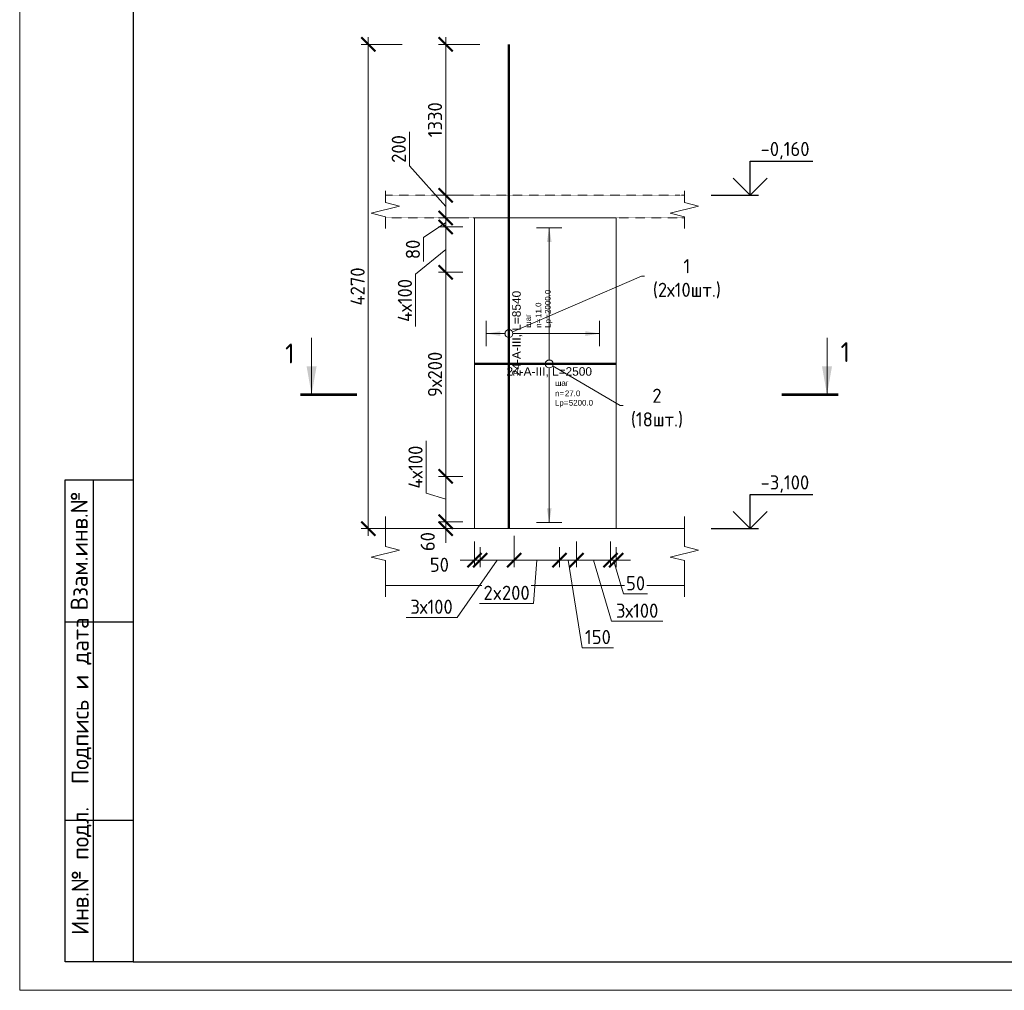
# Model space of a CAD drawing. Header units: millimetres. Extents: x 376598 to 1249954, y -318491 to -22134.
# Tile 91 of 256: x 572996 to 590355, y -317679 to -300562. Entities that reach past the tile are written whole.
import ezdxf
from ezdxf import colors
from ezdxf.entities.mleader import LeaderData, LeaderLine
from ezdxf.enums import TextEntityAlignment as Align
from ezdxf.math import Vec2, Vec3

# ---------------------------------------------------------------- set-up
doc = ezdxf.new("R2010")
doc.units = ezdxf.units.MM
doc.set_wipeout_variables(frame=1)
doc.linetypes.add('01 Штриховая _4 мм_', pattern=[6, 3.5, -2.5])
for name, color, linetype, lineweight in [('AF_Perekritie', 90, 'Continuous', 18), ('AF_Stena', 90, 'Continuous', 18), ('KR_Fundament', 253, 'Continuous', 18), ('АрмСтер', 2, 'Continuous', 50), ('Выноски', 20, 'Continuous', 20), ('подоснова', 151, 'Continuous', 5), ('РАЗМЕРЫ', 1, 'Continuous', 9), ('Текст', 7, 'Continuous', 25), ('ТОНКИЕ', 7, 'Continuous', 9)]:
    doc.layers.add(name, color=color, linetype=linetype, lineweight=lineweight)
doc.layers.add('АрмСтер_атрибуты', color=2, linetype='Continuous', lineweight=0, plot=False)
doc.layers.add('ТОЛСТЫЕ_ОСНОВНЫЕ', color=6, linetype='Continuous')
doc.styles.add('GOST-2.304_Type-B', font='GOST_Common.ttf')
doc.styles.get("Standard").update_dxf_attribs({"font": 'arial.ttf'})
doc.styles.add('style1', font='GOST_Common.ttf', dxfattribs={"height": 500})
doc.styles.add('Аннотативный', font='arial.ttf')
doc.dimstyles.new('мой 25', dxfattribs={"dimscale": 100, "dimtxt": 2.5, "dimasz": 2.5, "dimexe": 1.25, "dimexo": 0.625, "dimtad": 1, "dimdec": 0, "dimlfac": 0.5, "dimtxsty": 'GOST-2.304_Type-B', "dimblk": 'ARCHTICK', "dimcen": 2.5, "dimdle": 1.25, "dimaunit": 1, "dimadec": 1, "dimazin": 2, "dimtfac": 1, "dimtdec": 0, "dimtmove": 1, "dimatfit": 3, "dimfxl": 6, "dimfxlon": 1, "dimtfill": 1, "dimlwd": -1, "dimlwe": -1, "dimarcsym": 0})

# ---------------------------------------------------------------- blocks, each defined once
blk = doc.blocks.new('_None')
blk = doc.blocks.new('_ArchTick')
at = {"color": 0, "linetype": 'ByBlock', "const_width": 0.15}
blk.add_lwpolyline([(-0.5, -0.5), (0.5, 0.5)], dxfattribs=at)
blk = doc.blocks.new('*D572')
at = {"layer": 'DEFPOINTS', "color": 0, "lineweight": 0, "transparency": 16777216}
for p in [(580506, -303657), (580974, -303657), (580974, -304057)]:
    blk.add_point(p, dxfattribs=at)
at = {"layer": 'РАЗМЕРЫ', "color": 0, "linetype": 'Continuous', "transparency": 16777216}
for p, q in [((579867, -303142), (579867, -302542)), ((580506, -303857), (579867, -303142)), ((580506, -304182), (580506, -303532)), ((580912, -303657), (580381, -303657)), ((580912, -304057), (580381, -304057))]:
    blk.add_line(p, q, dxfattribs=at)
at = {"layer": 'РАЗМЕРЫ', "color": 0, "transparency": 16777216, "xscale": 250, "yscale": 250, "zscale": 250}
for p, rotation in [((580506, -303657), 90), ((580506, -304057), 270)]:
    blk.add_blockref('_ArchTick', p, dxfattribs=dict(at, rotation=rotation))
at = {"layer": 'РАЗМЕРЫ', "color": 0, "lineweight": 0, "transparency": 16777216, "insert": (579679, -302842), "char_height": 250, "attachment_point": 5, "rotation": 90, "style": 'GOST-2.304_Type-B', "bg_fill": 3, "box_fill_scale": 1.1, "bg_fill_color": 256, "bg_fill_true_color": 13158600, "bg_fill_transparency": 0}
blk.add_mtext('200', dxfattribs=at)
blk = doc.blocks.new('*U28')
at = {"layer": 'РАЗМЕРЫ'}
for p, q in [((112.5, 1200), (-112.5, 1200)), ((112.5, -1400), (-112.5, -1400))]:
    blk.add_line(p, q, dxfattribs=at)
at = {"layer": 'РАЗМЕРЫ', "ltscale": 15}
blk.add_line((0, -1400), (0, 1200), dxfattribs=at)
at = {"layer": 'РАЗМЕРЫ'}
for points in [[(0, 1200), (20.9, 1074.8), (-20.9, 1074.8)], [(0, -1400), (20.9, -1274.8), (-20.9, -1274.8)]]:
    blk.add_solid(points, dxfattribs=at)
at = {"layer": 'АрмСтер_атрибуты', "color": 215, "ltscale": 15, "style": 'Аннотативный'}
for s, p in [('шаг', (51.4, -194.2)), ('n=', (51.4, -285.1)), ('Lр=', (50.2, -367.8))]:
    blk.add_text(s, height=50, dxfattribs=at).set_placement(p)
at = {"layer": 'АрмСтер_атрибуты', "style": 'Аннотативный', "flags": 8}
blk.add_attdef('ПОЗ', (110, 29.6), '', height=75, dxfattribs=at)
at = {"layer": 'АрмСтер_атрибуты', "flags": 9}
for tag, p in [('МАССА', (-1033.5, -10.5)), ('ОБОЗНАЧЕНИЕ', (-1033.5, -124.4))]:
    blk.add_attdef(tag, p, '', height=75, dxfattribs=at)
at = {"layer": 'АрмСтер_атрибуты', "color": 215, "style": 'Аннотативный'}
for tag, p, flags in [('ШАГ', (190.9, -194.2), 10), ('КОЛ', (138, -285.1), 8), ('ШИРИНА', (172.9, -367.8), 8)]:
    blk.add_attdef(tag, p, '', height=50, dxfattribs=dict(at, flags=flags))
at = {"linetype": 'Continuous', "lineweight": 0}
blk.add_wipeout([(35, 0), (28.3, 20.6), (10.8, 33.3), (-10.8, 33.3), (-28.3, 20.6), (-35, 0), (-28.3, -20.6), (-10.8, -33.3), (10.8, -33.3), (28.3, -20.6)], dxfattribs=at)
at = {"color": 0, "linetype": 'ByBlock', "lineweight": -2, "ltscale": 100}
blk.add_line((-657.5, 0), (592.5, 0), dxfattribs=at)
at = {"layer": 'РАЗМЕРЫ'}
blk.add_circle((0, 0), 35, dxfattribs=at)
at = {"layer": 'АрмСтер_атрибуты', "style": 'Аннотативный', "flags": 8}
blk.add_attdef('НАИМЕНОВАНИЕ', text='', height=75, dxfattribs=at).set_placement((0, -29.3), align=Align.TOP_CENTER)
blk = doc.blocks.new('*U417')
at = {"layer": 'РАЗМЕРЫ'}
for p, q in [((112.5, 200), (-112.5, 200)), ((112.5, -800), (-112.5, -800))]:
    blk.add_line(p, q, dxfattribs=at)
at = {"layer": 'РАЗМЕРЫ', "ltscale": 15}
blk.add_line((0, -800), (0, 200), dxfattribs=at)
at = {"layer": 'РАЗМЕРЫ'}
for points in [[(0, 200), (20.9, 74.8), (-20.9, 74.8)], [(0, -800), (20.9, -674.8), (-20.9, -674.8)]]:
    blk.add_solid(points, dxfattribs=at)
at = {"layer": 'АрмСтер_атрибуты', "color": 215, "ltscale": 15, "style": 'Аннотативный'}
for s, p in [('шаг', (51.4, -194.2)), ('n=', (51.4, -285.1)), ('Lр=', (50.2, -367.8))]:
    blk.add_text(s, height=50, dxfattribs=at).set_placement(p)
at = {"layer": 'АрмСтер_атрибуты', "style": 'Аннотативный', "flags": 8}
blk.add_attdef('ПОЗ', (110, 29.6), '', height=75, dxfattribs=at)
at = {"layer": 'АрмСтер_атрибуты', "flags": 9}
for tag, p in [('МАССА', (-2096, -10.5)), ('ОБОЗНАЧЕНИЕ', (-2096, -124.4))]:
    blk.add_attdef(tag, p, '', height=75, dxfattribs=at)
at = {"layer": 'АрмСтер_атрибуты', "color": 215, "style": 'Аннотативный'}
for tag, p, flags in [('ШАГ', (190.9, -194.2), 10), ('КОЛ', (138, -285.1), 8), ('ШИРИНА', (172.9, -367.8), 8)]:
    blk.add_attdef(tag, p, '', height=50, dxfattribs=dict(at, flags=flags))
at = {"linetype": 'Continuous', "lineweight": 0}
blk.add_wipeout([(35, 0), (28.3, 20.6), (10.8, 33.3), (-10.8, 33.3), (-28.3, 20.6), (-35, 0), (-28.3, -20.6), (-10.8, -33.3), (10.8, -33.3), (28.3, -20.6)], dxfattribs=at)
at = {"color": 0, "linetype": 'ByBlock', "lineweight": -2, "ltscale": 100}
blk.add_line((-1720, 0), (2550, 0), dxfattribs=at)
at = {"layer": 'РАЗМЕРЫ'}
blk.add_circle((0, 0), 35, dxfattribs=at)
at = {"layer": 'АрмСтер_атрибуты', "style": 'Аннотативный', "flags": 8}
blk.add_attdef('НАИМЕНОВАНИЕ', text='', height=75, dxfattribs=at).set_placement((0, -29.3), align=Align.TOP_CENTER)
blk = doc.blocks.new('*D550')
at = {"layer": 'DEFPOINTS', "color": 0, "lineweight": 0, "transparency": 16777216}
for p in [(580506, -304057), (580643, -304057), (580871, -304217)]:
    blk.add_point(p, dxfattribs=at)
at = {"layer": 'РАЗМЕРЫ', "color": 0, "linetype": 'Continuous', "transparency": 16777216}
for p, q in [((580506, -304342), (580506, -303932)), ((580580, -304057), (580381, -304057)), ((580506, -304137), (580116, -304401)), ((580808, -304217), (580381, -304217)), ((580116, -304401), (580116, -304826))]:
    blk.add_line(p, q, dxfattribs=at)
at = {"layer": 'РАЗМЕРЫ', "color": 0, "transparency": 16777216, "xscale": 250, "yscale": 250, "zscale": 250}
for p, rotation in [((580506, -304057), 90), ((580506, -304217), 270)]:
    blk.add_blockref('_ArchTick', p, dxfattribs=dict(at, rotation=rotation))
at = {"layer": 'РАЗМЕРЫ', "color": 0, "lineweight": 0, "transparency": 16777216, "insert": (579928, -304613), "char_height": 250, "attachment_point": 5, "rotation": 90, "style": 'GOST-2.304_Type-B', "bg_fill": 3, "box_fill_scale": 1.1, "bg_fill_color": 256, "bg_fill_true_color": 13158600, "bg_fill_transparency": 0}
blk.add_mtext('80', dxfattribs=at)
blk = doc.blocks.new('*D551')
at = {"layer": 'DEFPOINTS', "color": 0, "lineweight": 0, "transparency": 16777216}
for p in [(580871, -308617), (580506, -309417), (580871, -309417)]:
    blk.add_point(p, dxfattribs=at)
at = {"layer": 'РАЗМЕРЫ', "color": 0, "linetype": 'Continuous', "transparency": 16777216}
for p, q in [((580162, -308914), (580162, -307989)), ((580808, -308617), (580381, -308617)), ((580506, -308492), (580506, -309542)), ((580506, -309017), (580162, -308914)), ((580808, -309417), (580381, -309417))]:
    blk.add_line(p, q, dxfattribs=at)
at = {"layer": 'РАЗМЕРЫ', "color": 0, "transparency": 16777216, "xscale": 250, "yscale": 250, "zscale": 250}
for p, rotation in [((580506, -308617), 90), ((580506, -309417), 270)]:
    blk.add_blockref('_ArchTick', p, dxfattribs=dict(at, rotation=rotation))
at = {"layer": 'РАЗМЕРЫ', "color": 0, "lineweight": 0, "transparency": 16777216, "insert": (579974, -308452), "char_height": 250, "attachment_point": 5, "rotation": 90, "style": 'GOST-2.304_Type-B', "bg_fill": 3, "box_fill_scale": 1.1, "bg_fill_color": 256, "bg_fill_true_color": 13158600, "bg_fill_transparency": 0}
blk.add_mtext('4х100', dxfattribs=at)
blk = doc.blocks.new('*D552')
at = {"layer": 'DEFPOINTS', "color": 0, "lineweight": 0, "transparency": 16777216}
for p in [(580506, -305017), (580871, -305017), (580871, -308617)]:
    blk.add_point(p, dxfattribs=at)
at = {"layer": 'РАЗМЕРЫ', "color": 0, "linetype": 'Continuous', "transparency": 16777216}
for p, q in [((580506, -308742), (580506, -304892)), ((580808, -305017), (580381, -305017)), ((580808, -308617), (580381, -308617))]:
    blk.add_line(p, q, dxfattribs=at)
at = {"layer": 'РАЗМЕРЫ', "color": 0, "transparency": 16777216, "xscale": 250, "yscale": 250, "zscale": 250}
for p, rotation in [((580506, -305017), 90), ((580506, -308617), 270)]:
    blk.add_blockref('_ArchTick', p, dxfattribs=dict(at, rotation=rotation))
at = {"layer": 'РАЗМЕРЫ', "color": 0, "lineweight": 0, "transparency": 16777216, "insert": (580318, -306817), "char_height": 250, "attachment_point": 5, "rotation": 90, "style": 'GOST-2.304_Type-B', "bg_fill": 3, "box_fill_scale": 1.1, "bg_fill_color": 256, "bg_fill_true_color": 13158600, "bg_fill_transparency": 0}
blk.add_mtext('9х200', dxfattribs=at)
blk = doc.blocks.new('*D553')
at = {"layer": 'DEFPOINTS', "color": 0, "lineweight": 0, "transparency": 16777216}
for p in [(580871, -304217), (580506, -305017), (580769, -305017)]:
    blk.add_point(p, dxfattribs=at)
at = {"layer": 'РАЗМЕРЫ', "color": 0, "linetype": 'Continuous', "transparency": 16777216}
for p, q in [((580506, -304092), (580506, -305142)), ((580808, -304217), (580381, -304217)), ((580506, -304617), (579974, -305050)), ((579974, -305050), (579974, -305975)), ((580706, -305017), (580381, -305017))]:
    blk.add_line(p, q, dxfattribs=at)
at = {"layer": 'РАЗМЕРЫ', "color": 0, "transparency": 16777216, "xscale": 250, "yscale": 250, "zscale": 250}
for p, rotation in [((580506, -304217), 90), ((580506, -305017), 270)]:
    blk.add_blockref('_ArchTick', p, dxfattribs=dict(at, rotation=rotation))
at = {"layer": 'РАЗМЕРЫ', "color": 0, "lineweight": 0, "transparency": 16777216, "insert": (579787, -305513), "char_height": 250, "attachment_point": 5, "rotation": 90, "style": 'GOST-2.304_Type-B', "bg_fill": 3, "box_fill_scale": 1.1, "bg_fill_color": 256, "bg_fill_true_color": 13158600, "bg_fill_transparency": 0}
blk.add_mtext('4х100', dxfattribs=at)
blk = doc.blocks.new('*D554')
at = {"layer": 'DEFPOINTS', "color": 0, "lineweight": 0, "transparency": 16777216}
for p in [(580871, -309417), (580506, -309537), (580626, -309537)]:
    blk.add_point(p, dxfattribs=at)
at = {"layer": 'РАЗМЕРЫ', "color": 0, "linetype": 'Continuous', "transparency": 16777216}
for p, q in [((580506, -309417), (580506, -309167)), ((580808, -309417), (580381, -309417)), ((580506, -309417), (580506, -309537)), ((580563, -309537), (580381, -309537)), ((580506, -309537), (580506, -309787))]:
    blk.add_line(p, q, dxfattribs=at)
at = {"layer": 'РАЗМЕРЫ', "color": 0, "lineweight": 0, "transparency": 16777216, "insert": (580189, -309766), "char_height": 250, "attachment_point": 5, "rotation": 90, "style": 'GOST-2.304_Type-B', "bg_fill": 3, "box_fill_scale": 1.1, "bg_fill_color": 256, "bg_fill_true_color": 13158600, "bg_fill_transparency": 0}
blk.add_mtext('60', dxfattribs=at)
at = {"layer": 'РАЗМЕРЫ', "color": 0, "transparency": 16777216, "xscale": 250, "yscale": 250, "zscale": 250}
for p, rotation in [((580506, -309417), 270), ((580506, -309537), 90)]:
    blk.add_blockref('_ArchTick', p, dxfattribs=dict(at, rotation=rotation))
blk = doc.blocks.new('*U56')
at = {"layer": 'ТОЛСТЫЕ_ОСНОВНЫЕ'}
for p, q in [((8, 5), (8, 90)), ((8, 90), (20, 90)), ((13, 5), (13, 90)), ((8, 65), (20, 65)), ((8, 30), (20, 30)), ((20, 5), (8, 5))]:
    blk.add_line(p, q, dxfattribs=at)
at = {"layer": 'ТОЛСТЫЕ_ОСНОВНЫЕ', "color": 6}
blk.add_lwpolyline([(20, 5), (415, 5), (415, 292), (20, 292)], close=True, dxfattribs=at)
at = {"layer": 'ТОНКИЕ'}
blk.add_lwpolyline([(0, 0), (420, 0), (420, 297), (0, 297)], close=True, dxfattribs=at)
at = {"layer": 'Текст', "style": 'style1'}
for s, p in [('Взам.инв.№', (10.5, 77.5)), ('Подпись и дата', (10.89, 51.06)), ('Инв.№ подл.', (10.89, 21.06))]:
    blk.add_text(s, height=3, rotation=90, dxfattribs=at).set_placement(p, align=Align.MIDDLE)
blk = doc.blocks.new('*D576')
at = {"layer": 'DEFPOINTS', "color": 0, "lineweight": 0, "transparency": 16777216}
for p in [(581405, -300997), (579141, -309537), (581356, -309537)]:
    blk.add_point(p, dxfattribs=at)
at = {"layer": 'РАЗМЕРЫ', "color": 0, "linetype": 'Continuous', "transparency": 16777216}
for p, q in [((579741, -300997), (579016, -300997)), ((579141, -300872), (579141, -309662)), ((579741, -309537), (579016, -309537))]:
    blk.add_line(p, q, dxfattribs=at)
at = {"layer": 'РАЗМЕРЫ', "color": 0, "transparency": 16777216, "xscale": 250, "yscale": 250, "zscale": 250}
for p, rotation in [((579141, -300997), 90), ((579141, -309537), 270)]:
    blk.add_blockref('_ArchTick', p, dxfattribs=dict(at, rotation=rotation))
at = {"layer": 'РАЗМЕРЫ', "color": 0, "lineweight": 0, "transparency": 16777216, "insert": (578953, -305267), "char_height": 250, "attachment_point": 5, "rotation": 90, "style": 'GOST-2.304_Type-B', "bg_fill": 3, "box_fill_scale": 1.1, "bg_fill_color": 256, "bg_fill_true_color": 13158600, "bg_fill_transparency": 0}
blk.add_mtext('4270', dxfattribs=at)
blk = doc.blocks.new('*D555')
at = {"layer": 'DEFPOINTS', "color": 0, "lineweight": 0, "transparency": 16777216}
for p in [(580506, -300997), (581405, -300997), (580767, -303657)]:
    blk.add_point(p, dxfattribs=at)
at = {"layer": 'РАЗМЕРЫ', "color": 0, "linetype": 'Continuous', "transparency": 16777216}
for p, q in [((581106, -300997), (580381, -300997)), ((580506, -303782), (580506, -300872)), ((580705, -303657), (580381, -303657))]:
    blk.add_line(p, q, dxfattribs=at)
at = {"layer": 'РАЗМЕРЫ', "color": 0, "transparency": 16777216, "xscale": 250, "yscale": 250, "zscale": 250}
for p, rotation in [((580506, -300997), 90), ((580506, -303657), 270)]:
    blk.add_blockref('_ArchTick', p, dxfattribs=dict(at, rotation=rotation))
at = {"layer": 'РАЗМЕРЫ', "color": 0, "lineweight": 0, "transparency": 16777216, "insert": (580318, -302327), "char_height": 250, "attachment_point": 5, "rotation": 90, "style": 'GOST-2.304_Type-B', "bg_fill": 3, "box_fill_scale": 1.1, "bg_fill_color": 256, "bg_fill_true_color": 13158600, "bg_fill_transparency": 0}
blk.add_mtext('1330', dxfattribs=at)
blk = doc.blocks.new('*D563')
at = {"layer": 'DEFPOINTS', "color": 0, "lineweight": 0, "transparency": 16777216}
for p in [(583413, -309699), (583513, -309799), (583513, -310094)]:
    blk.add_point(p, dxfattribs=at)
at = {"layer": 'РАЗМЕРЫ', "color": 0, "linetype": 'Continuous', "transparency": 16777216}
for p, q in [((583413, -309762), (583413, -310219)), ((583513, -309862), (583513, -310219)), ((583413, -310094), (583163, -310094)), ((583413, -310094), (583513, -310094)), ((583413, -310094), (583513, -310094)), ((583463, -310094), (583641, -310688)), ((583513, -310094), (583763, -310094)), ((583641, -310688), (584066, -310688))]:
    blk.add_line(p, q, dxfattribs=at)
at = {"layer": 'РАЗМЕРЫ', "color": 0, "transparency": 16777216, "xscale": 250, "yscale": 250, "zscale": 250}
blk.add_blockref('_ArchTick', (583413, -310094), dxfattribs=at)
at = {"layer": 'РАЗМЕРЫ', "color": 0, "transparency": 16777216, "xscale": 250, "yscale": 250, "zscale": 250, "rotation": 180}
blk.add_blockref('_ArchTick', (583513, -310094), dxfattribs=at)
at = {"layer": 'РАЗМЕРЫ', "color": 0, "lineweight": 0, "transparency": 16777216, "insert": (583854, -310500), "char_height": 250, "attachment_point": 5, "style": 'GOST-2.304_Type-B', "bg_fill": 3, "box_fill_scale": 1.1, "bg_fill_color": 256, "bg_fill_true_color": 13158600, "bg_fill_transparency": 0}
blk.add_mtext('50', dxfattribs=at)
blk = doc.blocks.new('*D564')
at = {"layer": 'DEFPOINTS', "color": 0, "lineweight": 0, "transparency": 16777216}
for p in [(581013, -309699), (581113, -309799), (581113, -310094)]:
    blk.add_point(p, dxfattribs=at)
at = {"layer": 'РАЗМЕРЫ', "color": 0, "linetype": 'Continuous', "transparency": 16777216}
for p, q in [((581013, -309762), (581013, -310219)), ((581113, -309862), (581113, -310219)), ((581013, -310094), (580763, -310094)), ((581013, -310094), (581113, -310094)), ((581113, -310094), (581363, -310094))]:
    blk.add_line(p, q, dxfattribs=at)
at = {"layer": 'РАЗМЕРЫ', "color": 0, "transparency": 16777216, "xscale": 250, "yscale": 250, "zscale": 250}
blk.add_blockref('_ArchTick', (581013, -310094), dxfattribs=at)
at = {"layer": 'РАЗМЕРЫ', "color": 0, "transparency": 16777216, "xscale": 250, "yscale": 250, "zscale": 250, "rotation": 180}
blk.add_blockref('_ArchTick', (581113, -310094), dxfattribs=at)
at = {"layer": 'РАЗМЕРЫ', "color": 0, "lineweight": 0, "transparency": 16777216, "insert": (580395, -310174), "char_height": 250, "attachment_point": 5, "style": 'GOST-2.304_Type-B', "bg_fill": 3, "box_fill_scale": 1.1, "bg_fill_color": 256, "bg_fill_true_color": 13158600, "bg_fill_transparency": 0}
blk.add_mtext('50', dxfattribs=at)
blk = doc.blocks.new('*D565')
at = {"layer": 'DEFPOINTS', "color": 0, "lineweight": 0, "transparency": 16777216}
for p in [(581713, -309370, -720), (581113, -309799), (581713, -310094)]:
    blk.add_point(p, dxfattribs=at)
at = {"layer": 'РАЗМЕРЫ', "color": 0, "linetype": 'Continuous', "transparency": 16777216}
for p, q in [((581713, -309666), (581713, -310219)), ((581113, -309862), (581113, -310219)), ((581413, -310094), (580707, -311102)), ((580988, -310094), (581838, -310094)), ((580707, -311102), (579807, -311102))]:
    blk.add_line(p, q, dxfattribs=at)
at = {"layer": 'РАЗМЕРЫ', "color": 0, "transparency": 16777216, "xscale": 250, "yscale": 250, "zscale": 250, "rotation": 180}
blk.add_blockref('_ArchTick', (581113, -310094), dxfattribs=at)
at = {"layer": 'РАЗМЕРЫ', "color": 0, "transparency": 16777216, "xscale": 250, "yscale": 250, "zscale": 250}
blk.add_blockref('_ArchTick', (581713, -310094), dxfattribs=at)
at = {"layer": 'РАЗМЕРЫ', "color": 0, "lineweight": 0, "transparency": 16777216, "insert": (580257, -310915), "char_height": 250, "attachment_point": 5, "style": 'GOST-2.304_Type-B', "bg_fill": 3, "box_fill_scale": 1.1, "bg_fill_color": 256, "bg_fill_true_color": 13158600, "bg_fill_transparency": 0}
blk.add_mtext('3х100', dxfattribs=at)
blk = doc.blocks.new('*D566')
at = {"layer": 'DEFPOINTS', "color": 0, "lineweight": 0, "transparency": 16777216}
for p in [(581713, -309370, -720), (582513, -309799), (582513, -310094)]:
    blk.add_point(p, dxfattribs=at)
at = {"layer": 'РАЗМЕРЫ', "color": 0, "linetype": 'Continuous', "transparency": 16777216}
for p, q in [((581713, -309666), (581713, -310219)), ((582513, -309862), (582513, -310219)), ((581588, -310094), (582638, -310094)), ((582113, -310094), (582055, -310857)), ((582055, -310857), (581105, -310857))]:
    blk.add_line(p, q, dxfattribs=at)
at = {"layer": 'РАЗМЕРЫ', "color": 0, "transparency": 16777216, "xscale": 250, "yscale": 250, "zscale": 250, "rotation": 180}
blk.add_blockref('_ArchTick', (581713, -310094), dxfattribs=at)
at = {"layer": 'РАЗМЕРЫ', "color": 0, "transparency": 16777216, "xscale": 250, "yscale": 250, "zscale": 250}
blk.add_blockref('_ArchTick', (582513, -310094), dxfattribs=at)
at = {"layer": 'РАЗМЕРЫ', "color": 0, "lineweight": 0, "transparency": 16777216, "insert": (581580, -310669), "char_height": 250, "attachment_point": 5, "style": 'GOST-2.304_Type-B', "bg_fill": 3, "box_fill_scale": 1.1, "bg_fill_color": 256, "bg_fill_true_color": 13158600, "bg_fill_transparency": 0}
blk.add_mtext('2x200', dxfattribs=at)
blk = doc.blocks.new('*D567')
at = {"layer": 'DEFPOINTS', "color": 0, "lineweight": 0, "transparency": 16777216}
for p in [(582513, -309799), (582813, -309799), (582813, -310094)]:
    blk.add_point(p, dxfattribs=at)
at = {"layer": 'РАЗМЕРЫ', "color": 0, "linetype": 'Continuous', "transparency": 16777216}
for p, q in [((582513, -309862), (582513, -310219)), ((582813, -309862), (582813, -310219)), ((582388, -310094), (582938, -310094)), ((582663, -310094), (582915, -311637)), ((582915, -311637), (583465, -311637))]:
    blk.add_line(p, q, dxfattribs=at)
at = {"layer": 'РАЗМЕРЫ', "color": 0, "transparency": 16777216, "xscale": 250, "yscale": 250, "zscale": 250, "rotation": 180}
blk.add_blockref('_ArchTick', (582513, -310094), dxfattribs=at)
at = {"layer": 'РАЗМЕРЫ', "color": 0, "transparency": 16777216, "xscale": 250, "yscale": 250, "zscale": 250}
blk.add_blockref('_ArchTick', (582813, -310094), dxfattribs=at)
at = {"layer": 'РАЗМЕРЫ', "color": 0, "lineweight": 0, "transparency": 16777216, "insert": (583190, -311449), "char_height": 250, "attachment_point": 5, "style": 'GOST-2.304_Type-B', "bg_fill": 3, "box_fill_scale": 1.1, "bg_fill_color": 256, "bg_fill_true_color": 13158600, "bg_fill_transparency": 0}
blk.add_mtext('150', dxfattribs=at)
blk = doc.blocks.new('*D568')
at = {"layer": 'DEFPOINTS', "color": 0, "lineweight": 0, "transparency": 16777216}
for p in [(582813, -309700), (583413, -309833), (583413, -310094)]:
    blk.add_point(p, dxfattribs=at)
at = {"layer": 'РАЗМЕРЫ', "color": 0, "linetype": 'Continuous', "transparency": 16777216}
for p, q in [((582813, -309763), (582813, -310219)), ((583413, -309896), (583413, -310219)), ((582688, -310094), (583538, -310094)), ((583113, -310094), (583432, -311171)), ((583432, -311171), (584332, -311171))]:
    blk.add_line(p, q, dxfattribs=at)
at = {"layer": 'РАЗМЕРЫ', "color": 0, "transparency": 16777216, "xscale": 250, "yscale": 250, "zscale": 250, "rotation": 180}
blk.add_blockref('_ArchTick', (582813, -310094), dxfattribs=at)
at = {"layer": 'РАЗМЕРЫ', "color": 0, "transparency": 16777216, "xscale": 250, "yscale": 250, "zscale": 250}
blk.add_blockref('_ArchTick', (583413, -310094), dxfattribs=at)
at = {"layer": 'РАЗМЕРЫ', "color": 0, "lineweight": 0, "transparency": 16777216, "insert": (583882, -310984), "char_height": 250, "attachment_point": 5, "style": 'GOST-2.304_Type-B', "bg_fill": 3, "box_fill_scale": 1.1, "bg_fill_color": 256, "bg_fill_true_color": 13158600, "bg_fill_transparency": 0}
blk.add_mtext('3х100', dxfattribs=at)

msp = doc.modelspace()

# ---------------------------------------------------------------- hatches: boundary and pattern name
at = {"layer": 'Выноски'}
for points in [[(578142.2, -307175.2), (578230.4, -306675.2), (578054, -306675.2)], [(587228.9, -307175.2), (587317.1, -306675.2), (587140.7, -306675.2)]]:
    msp.add_hatch(color=256, dxfattribs=at).paths.add_polyline_path(points, flags=0)

# ---------------------------------------------------------------- linework, layer by layer
for points in [[(585872, -303057.2), (586977.3, -303057.2)], [(585872, -303657.2), (585872, -303057.2)], [(586172, -303357.2), (585872, -303657.2), (585572, -303357.2)], [(585187.5, -303657.2), (586022, -303657.2)], [(585872, -308937.2), (586977.3, -308937.2)], [(585872, -309537.2), (585872, -308937.2)], [(586172, -309237.2), (585872, -309537.2), (585572, -309237.2)], [(585187.5, -309537.2), (586022, -309537.2)]]:
    msp.add_lwpolyline(points)
at = {"layer": 'AF_Perekritie', "linetype": '01 Штриховая _4 мм_', "lineweight": 9}
for p, q in [((584633.1, -303657.2), (584714.5, -303657.2)), ((584714.5, -304057.2), (584633.1, -304057.2))]:
    msp.add_line(p, q, dxfattribs=at)
at = {"layer": 'AF_Stena', "lineweight": 20}
msp.add_line((583513, -309537.2), (583513, -304057.2), dxfattribs=at)
for points in [[(584714.5, -303732.2), (584714.5, -303582.2)], [(584714.5, -303732.2), (584714.5, -303787.2)], [(584964.5, -303849.7), (584464.5, -303974.7)], [(584714.5, -303787.2), (584964.5, -303849.7)], [(584464.5, -303974.7), (584714.5, -304037.2)], [(584714.5, -304037.2), (584714.5, -304092.2)], [(584714.5, -304092.2), (584714.5, -304242.2)], [(579442.2, -309796.8), (579442.2, -309325)], [(584714.5, -309796.8), (584714.5, -309325)], [(579442.2, -309796.8), (579442.2, -309851.8)], [(579442.2, -309851.8), (579692.2, -309914.3)], [(584714.5, -309796.8), (584714.5, -309851.8)], [(584714.5, -309851.8), (584964.5, -309914.3)], [(579692.2, -309914.3), (579192.2, -310039.3)], [(584964.5, -309914.3), (584464.5, -310039.3)], [(579192.2, -310039.3), (579442.2, -310101.8)], [(579442.2, -310101.8), (579442.2, -310156.8)], [(579442.2, -310156.8), (579442.2, -310742.5)], [(584464.5, -310039.3), (584714.5, -310101.8)], [(584714.5, -310101.8), (584714.5, -310156.8)], [(584714.5, -310156.8), (584714.5, -310742.5)]]:
    msp.add_lwpolyline(points, dxfattribs=at)
at = {"layer": 'KR_Fundament', "lineweight": 9}
for p, q in [((584714.5, -309537.2), (579442.2, -309537.2)), ((579442.2, -310537.2), (584714.5, -310537.2))]:
    msp.add_line(p, q, dxfattribs=at)
at = {"layer": 'Выноски'}
for p, q in [((578139.1, -307175.2), (578139.1, -306175.2)), ((587228.9, -307175.2), (587228.9, -306175.2))]:
    msp.add_line(p, q, dxfattribs=at)
for points in [[(578942.2, -307175.2, 50, 50, 0), (577942.2, -307175.2, 50, 50, 0)], [(586428.9, -307175.2, 50, 50, 0), (587428.9, -307175.2, 50, 50, 0)]]:
    msp.add_lwpolyline(points, format="xyseb", dxfattribs=at)

# ---------------------------------------------------------------- texts
at = {"style": 'GOST-2.304_Type-B'}
for s, p in [('-0,160', (586058, -302967.2)), ('-3,100', (586058, -308847.2))]:
    msp.add_text(s, height=250, dxfattribs=at).set_placement(p)
at = {"layer": 'Выноски', "style": 'GOST-2.304_Type-B'}
for p in [(577674.8, -306623.4), (587468.3, -306598.3)]:
    msp.add_text('1', height=350, dxfattribs=at).set_placement(p)

# ---------------------------------------------------------------- dimensions: what is measured, and where the dimension line sits
at = {"layer": 'РАЗМЕРЫ', "lineweight": 0}
dim = msp.add_linear_dim(base=(580505.5, -303657.2), p1=(580974.2, -304057.2), p2=(580974.2, -303657.2), angle=90, dimstyle='мой 25', dxfattribs=at)
dim.commit()
dim.dimension.update_dxf_attribs({"geometry": '*D572', "text_midpoint": (579867, -303079.9), "dimtype": 160})

# ---------------------------------------------------------------- leaders
at = {"layer": 'подоснова'}
ml = msp.add_multileader_mtext('Standard', dxfattribs=at)
ml.set_content('1 (2х10шт.)', color=256, style='GOST-2.304_Type-B')
ml.set_leader_properties(color=256, linetype='ByLayer', lineweight=15)
ml.set_arrow_properties(name='NONE')
ml.build(insert=Vec2(0, 0))
ml.multileader.update_dxf_attribs({"text_left_attachment_type": 6, "text_right_attachment_type": 6, "dogleg_length": 10, "arrow_head_size": 18})
ctx = ml.context
ctx.base_point, ctx.char_height, ctx.arrow_head_size, ctx.landing_gap_size, ctx.plane_origin = Vec3(583970.5, -305084), 250, 18, 20, Vec3(581216.9, -303781.5)
ctx.left_attachment, ctx.right_attachment, ctx.text_align_type = 6, 6, 1
notes = []
notes.append((ctx, [(0, (1, 1, 0), (583960.5, -305084), (1, 0), 10, [(0, [(581620.8, -306097.2)], 0, [])])]))
ctx.mtext.insert, ctx.mtext.width, ctx.mtext.alignment, ctx.mtext.flow_direction = Vec3(584758.3, -304784), 22.898, 2, 5
ml = msp.add_multileader_mtext('Standard', dxfattribs=at)
ml.set_content('2 (18шт.)', color=256, style='GOST-2.304_Type-B')
ml.set_leader_properties(color=256, linetype='ByLayer', lineweight=15)
ml.set_arrow_properties(name='NONE')
ml.build(insert=Vec2(0, 0))
ml.multileader.update_dxf_attribs({"text_left_attachment_type": 6, "text_right_attachment_type": 6, "dogleg_length": 10, "arrow_head_size": 18})
ctx = ml.context
ctx.base_point, ctx.char_height, ctx.arrow_head_size, ctx.landing_gap_size, ctx.plane_origin = Vec3(583593.6, -307368.6), 250, 18, 20, Vec3(581490.8, -306822.5)
ctx.left_attachment, ctx.right_attachment, ctx.text_align_type = 6, 6, 1
notes.append((ctx, [(0, (1, 1, 0), (583583.6, -307368.6), (1, 0), 10, [(0, [(582331.4, -306631.6)], 0, [])])]))
ctx.mtext.insert, ctx.mtext.width, ctx.mtext.alignment, ctx.mtext.flow_direction = Vec3(584231.5, -307068.6), 22.898, 2, 5
for ctx, leaders in notes:
    for number, flags, end, landing, length, lines in leaders:
        leader = LeaderData()
        leader.index, (leader.has_last_leader_line, leader.has_dogleg_vector, leader.attachment_direction) = number, flags
        leader.last_leader_point, leader.dogleg_vector, leader.dogleg_length = Vec3(end), Vec3(landing), length
        for number, points, colour, breaks in lines:
            line = LeaderLine()
            line.index, line.vertices, line.color, line.breaks = number, Vec3.list(points), colors.encode_raw_color(colour), breaks
            leader.lines.append(line)
        ctx.leaders.append(leader)

# ---------------------------------------------------------------- next in the draw order: linework, layer by layer
at = {"layer": 'AF_Perekritie', "linetype": '01 Штриховая _4 мм_', "lineweight": 9}
for p, q in [((584633, -303657.2), (579442.2, -303657.2)), ((579442.2, -304057.2), (584633, -304057.2))]:
    msp.add_line(p, q, dxfattribs=at)
at = {"layer": 'AF_Stena', "lineweight": 20}
for p, q in [((583513, -304057.2), (581013, -304057.2)), ((581013, -304057.2), (581013, -309537.2))]:
    msp.add_line(p, q, dxfattribs=at)
for points in [[(579442.2, -303732.2), (579442.2, -303582.2)], [(579442.2, -303732.2), (579442.2, -303787.2)], [(579692.2, -303849.7), (579192.2, -303974.7)], [(579442.2, -303787.2), (579692.2, -303849.7)], [(579192.2, -303974.7), (579442.2, -304037.2)], [(579442.2, -304037.2), (579442.2, -304092.2)], [(579442.2, -304092.2), (579442.2, -304242.2)]]:
    msp.add_lwpolyline(points, dxfattribs=at)

# ---------------------------------------------------------------- next in the draw order: dimensions: what is measured, and where the dimension line sits
at = {"layer": 'РАЗМЕРЫ', "lineweight": 0}
dim = msp.add_linear_dim(base=(580505.5, -309417.2), p1=(580870.8, -308617.2), p2=(580870.8, -309417.2), angle=90, text='4х100', dimstyle='мой 25', dxfattribs=at)
dim.commit()
dim.dimension.update_dxf_attribs({"geometry": '*D551', "text_midpoint": (579974.3, -308851.6)})

# ---------------------------------------------------------------- next in the draw order: block references
at = {"layer": 'АрмСтер', "ltscale": 15}
ref = msp.add_blockref('*U28', (582331.4, -306631.6), dxfattribs=dict(at, xscale=2, yscale=2, zscale=2))
ref.add_attrib('НАИМЕНОВАНИЕ', '24-A-III, L=2500', dxfattribs={"layer": 'АрмСтер_атрибуты', "height": 150, "style": 'Аннотативный', "flags": 8}).set_placement((582331.4, -306690.2), align=Align.TOP_CENTER)
ref.add_attrib('КОЛ', '27.0', (582607.5, -307201.8), dxfattribs={"layer": 'АрмСтер_атрибуты', "color": 215, "height": 100, "style": 'Аннотативный', "flags": 8})
ref.add_attrib('ШИРИНА', '5200.0', (582677.2, -307367.2), dxfattribs={"layer": 'АрмСтер_атрибуты', "color": 215, "height": 100, "style": 'Аннотативный', "flags": 8})

# ---------------------------------------------------------------- next in the draw order: dimensions: what is measured, and where the dimension line sits
at = {"layer": 'РАЗМЕРЫ', "lineweight": 0}
for base, p1, p2, picture, middle in [((580505.5, -304057.2), (580870.8, -304217.2), (580642.7, -304057.2), '*D550', (580115.7, -304463.4)), ((580505.5, -309537.2), (580870.8, -309417.2), (580625.5, -309537.2), '*D554', (580376.3, -309766))]:
    dim = msp.add_linear_dim(base=base, p1=p1, p2=p2, angle=90, dimstyle='мой 25', dxfattribs=at)
    dim.commit()
    dim.dimension.update_dxf_attribs({"geometry": picture, "text_midpoint": middle, "dimtype": 160})

# ---------------------------------------------------------------- next in the draw order: block references
at = {"layer": 'АрмСтер', "ltscale": 15}
ref = msp.add_blockref('*U417', (581620.8, -306097.2), dxfattribs=dict(at, xscale=2, yscale=2, zscale=2, rotation=90))
ref.add_attrib('НАИМЕНОВАНИЕ', '24-A-III, L=8540', dxfattribs={"layer": 'АрмСтер_атрибуты', "height": 150, "rotation": 90, "style": 'Аннотативный', "flags": 8}).set_placement((581679.5, -306097.2), align=Align.TOP_CENTER)
ref.add_attrib('КОЛ', '11.0', (582191.1, -305821.1), dxfattribs={"layer": 'АрмСтер_атрибуты', "color": 215, "height": 100, "rotation": 90, "style": 'Аннотативный', "flags": 8})
ref.add_attrib('ШИРИНА', '2000.0', (582356.4, -305751.4), dxfattribs={"layer": 'АрмСтер_атрибуты', "color": 215, "height": 100, "rotation": 90, "style": 'Аннотативный', "flags": 8})

# ---------------------------------------------------------------- next in the draw order: dimensions: what is measured, and where the dimension line sits
at = {"layer": 'РАЗМЕРЫ', "lineweight": 0}
dim = msp.add_linear_dim(base=(580505.5, -305017.2), p1=(580870.8, -308617.2), p2=(580870.8, -305017.2), angle=90, text='9х200', dimstyle='мой 25', dxfattribs=at)
dim.commit()
dim.dimension.update_dxf_attribs({"geometry": '*D552', "text_midpoint": (580318, -306817.2)})

# ---------------------------------------------------------------- next in the draw order: dimensions: what is measured, and where the dimension line sits
dim = msp.add_linear_dim(base=(580505.5, -305017.2), p1=(580870.8, -304217.2), p2=(580768.7, -305017.2), angle=90, text='4х100', dimstyle='мой 25', dxfattribs=at)
dim.commit()
dim.dimension.update_dxf_attribs({"geometry": '*D553', "text_midpoint": (579974.3, -305113), "dimtype": 160})

# ---------------------------------------------------------------- next in the draw order: block references
at = {"xscale": 100, "yscale": 100, "zscale": 100}
msp.add_blockref('*U56', (572995.7, -317678.9), dxfattribs=at)

# ---------------------------------------------------------------- next in the draw order: dimensions: what is measured, and where the dimension line sits
at = {"layer": 'РАЗМЕРЫ', "lineweight": 0}
for base, p1, p2, angle, picture, middle in [((579140.9, -309537.2), (581405.5, -300997.1), (581356, -309537.2), 90, '*D576', (578953.4, -305267.1)), ((583513, -310094.2), (583413, -309699.4), (583513, -309799.4), 180, '*D563', (583703.6, -310500.5))]:
    dim = msp.add_linear_dim(base=base, p1=p1, p2=p2, angle=angle, dimstyle='мой 25', dxfattribs=at)
    dim.commit()
    dim.dimension.update_dxf_attribs({"geometry": picture, "text_midpoint": middle})

# ---------------------------------------------------------------- next in the draw order: dimensions: what is measured, and where the dimension line sits
dim = msp.add_linear_dim(base=(580505.5, -300997.1), p1=(580767.2, -303657.2), p2=(581405.5, -300997.1), angle=90, dimstyle='мой 25', dxfattribs=at)
dim.commit()
dim.dimension.update_dxf_attribs({"geometry": '*D555', "text_midpoint": (580318, -302327.1)})
dim = msp.add_linear_dim(base=(581113, -310094.2), p1=(581013, -309699.4), p2=(581113, -309799.4), angle=180, dimstyle='мой 25', dxfattribs=at)
dim.commit()
dim.dimension.update_dxf_attribs({"geometry": '*D564', "text_midpoint": (580394.6, -310361.1), "dimtype": 160})

# ---------------------------------------------------------------- next in the draw order: dimensions: what is measured, and where the dimension line sits
dim = msp.add_linear_dim(base=(581712.9, -310094.2), p1=(581113, -309799.4), p2=(581712.9, -309369.6, -720), angle=180, text='3х100', dimstyle='мой 25', dxfattribs=at)
dim.commit()
dim.dimension.update_dxf_attribs({"geometry": '*D565', "text_midpoint": (580644.6, -311102.4), "dimtype": 160})

# ---------------------------------------------------------------- next in the draw order: dimensions: what is measured, and where the dimension line sits
dim = msp.add_linear_dim(base=(582513, -310094.2), p1=(581712.9, -309369.6, -720), p2=(582513, -309799.4), angle=180, text='2x200', dimstyle='мой 25', dxfattribs=at)
dim.commit()
dim.dimension.update_dxf_attribs({"geometry": '*D566', "text_midpoint": (581992.2, -310856.8), "dimtype": 160})

# ---------------------------------------------------------------- next in the draw order: dimensions: what is measured, and where the dimension line sits
dim = msp.add_linear_dim(base=(582813, -310094.2), p1=(582513, -309799.4), p2=(582813, -309799.4), angle=180, dimstyle='мой 25', dxfattribs=at)
dim.commit()
dim.dimension.update_dxf_attribs({"geometry": '*D567', "text_midpoint": (582977.2, -311636.8), "dimtype": 160})

# ---------------------------------------------------------------- next in the draw order: dimensions: what is measured, and where the dimension line sits
dim = msp.add_linear_dim(base=(583413, -310094.2), p1=(582813, -309700.1), p2=(583413, -309833.2), angle=180, text='3х100', dimstyle='мой 25', dxfattribs=at)
dim.commit()
dim.dimension.update_dxf_attribs({"geometry": '*D568', "text_midpoint": (583494.6, -311171.4), "dimtype": 160})

doc.saveas('drawing.dxf')
